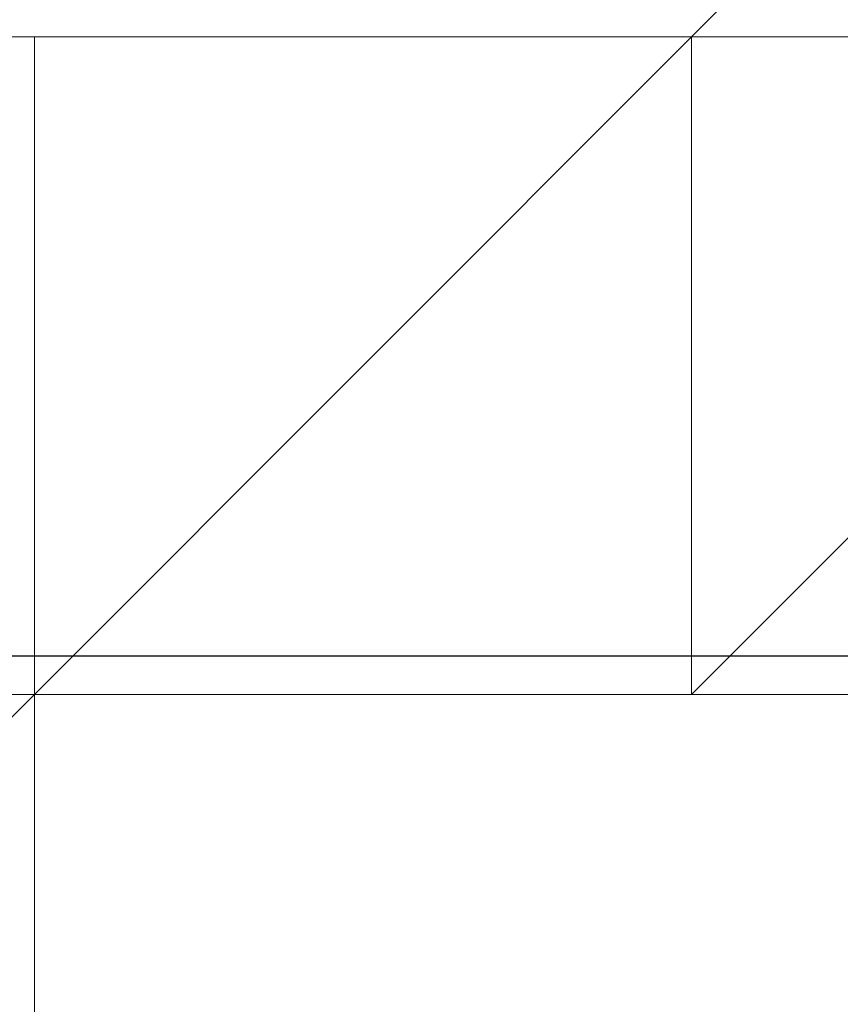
# Model space of a CAD drawing. Header units: inches. Extents: x -79624 to 52587, y -27526 to 10116.
# Tile 222 of 256: x 6286 to 6297, y -7644 to -7630. Entities that reach past the tile are written whole.
import ezdxf
from ezdxf import colors
from ezdxf.entities.mleader import LeaderData, LeaderLine
from ezdxf.math import Vec2, Vec3

# ---------------------------------------------------------------- set-up
doc = ezdxf.new("R2010")
doc.units = ezdxf.units.IN
doc.header["$MEASUREMENT"] = 0
doc.layers.add('- განათება', color=7, linetype='Continuous')
doc.layers.add('Dimensioning - General', color=7, linetype='Continuous')
doc.layers.add('- მექანიკური ნაწილი', color=7, linetype='Continuous', lineweight=18)
doc.styles.add('CT', font='ARIALN.TTF', dxfattribs={"height": 200})
doc.styles.add('GENERATED_STYLE_1', font='txt')
doc.dimstyles.new('GENERATED_STYLE__1', dxfattribs={"dimtxt": 100, "dimasz": 76, "dimexe": 0.18, "dimexo": 0.0625, "dimgap": 0, "dimtad": 0, "dimdec": 0, "dimlfac": 0.1, "dimzin": 0, "dimdsep": 46, "dimtxsty": 'GENERATED_STYLE_1', "dimblk": 'ARROWHEAD_5', "dimblk1": 'ARROWHEAD_5', "dimblk2": 'ARROWHEAD_5', "dimcen": 0.09, "dimse1": 1, "dimse2": 1, "dimclrd": 7, "dimclre": 7, "dimclrt": 7, "dimadec": 0, "dimazin": 0, "dimtfac": 1, "dimtdec": 4, "dimtmove": 0, "dimatfit": 3, "dimfxl": 1, "dimtolj": 1, "dimtzin": 0, "dimarcsym": 0})

# ---------------------------------------------------------------- blocks, each defined once
blk = doc.blocks.new('ARROWHEAD_5')
at = {"linetype": 'Continuous', "lineweight": 0}
blk.add_hatch(color=0, dxfattribs=at).paths.add_polyline_path([(-1, 0.2679), (0, 0), (-1, -0.2679)])
at = {"color": 0, "linetype": 'Continuous', "lineweight": 0}
blk.add_line((0, 0), (-1, 0), dxfattribs=at)
blk = doc.blocks.new('*D249')
at = {"layer": 'Defpoints', "color": 0, "linetype": 'Continuous', "transparency": 16777216}
for p in [(358.556, 209.203), (25258.556, 209.203), (1258.556, -26125.722)]:
    blk.add_point(p, dxfattribs=at)
at = {"layer": 'Dimensioning - General', "color": 7, "linetype": 'Continuous', "lineweight": -2, "transparency": 16777216}
for p, q in [((358.556, 133.203), (358.556, -12795.724)), ((358.556, -26049.722), (358.556, -13148.104))]:
    blk.add_line(p, q, dxfattribs=at)
at = {"layer": 'Dimensioning - General', "color": 7, "linetype": 'Continuous', "lineweight": -2, "transparency": 16777216, "xscale": 76.00000000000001, "yscale": 76.00000000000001, "zscale": 76.00000000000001}
for p, rotation in [((358.556, 209.203), 90), ((358.556, -26125.722), 270)]:
    blk.add_blockref('ARROWHEAD_5', p, dxfattribs=dict(at, rotation=rotation))
at = {"layer": 'Dimensioning - General', "color": 7, "linetype": 'Continuous', "lineweight": 13, "transparency": 16777216, "insert": (358.556, -12971.914), "char_height": 100, "attachment_point": 5, "rotation": 90, "style": 'GENERATED_STYLE_1'}
blk.add_mtext('\\A1;2633', dxfattribs=at)
blk = doc.blocks.new('_DotSmall')
at = {"color": 0, "linetype": 'ByBlock', "const_width": 0.5}
blk.add_lwpolyline([(-0.0625, 0, 1), (0.0625, 0, 1)], format="xyb", close=True, dxfattribs=at)

msp = doc.modelspace()

# ---------------------------------------------------------------- linework, layer by layer
at = {"layer": '- მექანიკური ნაწილი', "lineweight": 0}
for points in [[(6303.81955, -7621.50646), (6294.83752, -7630.48848), (6303.81955, -7630.48848)], [(6285.85549, -7639.47051), (6285.85549, -7630.48848), (6294.83752, -7630.48848)], [(6294.83752, -7639.47051), (6285.85549, -7639.47051), (6294.83752, -7630.48848)], [(6285.85549, -7639.47051), (6294.83752, -7630.48848), (6294.83752, -7639.47051)], [(6285.85549, -7630.48848), (6285.85549, -7639.47051), (6294.83752, -7630.48848)], [(6285.85549, -7639.47051), (6285.85549, -7630.48848), (6294.83752, -7630.48848)], [(6294.83752, -7639.47051), (6285.85549, -7639.47051), (6294.83752, -7630.48848)], [(6285.85549, -7630.48848), (6285.85549, -7639.47051), (6294.83752, -7630.48848)], [(6285.85549, -7639.47051), (6285.85549, -7630.48848), (6294.83752, -7630.48848)], [(6294.83752, -7639.47051), (6285.85549, -7639.47051), (6294.83752, -7630.48848)], [(6285.85549, -7630.48848), (6285.85549, -7639.47051), (6294.83752, -7630.48848)], [(6294.83752, -7639.47051), (6294.83752, -7630.48848), (6303.81955, -7630.48848)], [(6294.83752, -7630.48848), (6294.83752, -7639.47051), (6303.81955, -7630.48848)], [(6294.83752, -7639.47051), (6294.83752, -7630.48848), (6303.81955, -7630.48848)], [(6294.83752, -7630.48848), (6294.83752, -7639.47051), (6303.81955, -7630.48848)], [(6294.83752, -7639.47051), (6294.83752, -7630.48848), (6303.81955, -7630.48848)], [(6294.83752, -7630.48848), (6294.83752, -7639.47051), (6303.81955, -7630.48848)], [(6276.87347, -7648.45254), (6276.87347, -7639.47051), (6285.85549, -7639.47051)], [(6285.85549, -7648.45254), (6276.87347, -7648.45254), (6285.85549, -7639.47051)], [(6276.87347, -7648.45254), (6285.85549, -7648.45254), (6285.85549, -7639.47051)], [(6276.87347, -7639.47051), (6276.87347, -7648.45254), (6285.85549, -7639.47051)], [(6276.87347, -7648.45254), (6276.87347, -7639.47051), (6285.85549, -7639.47051)], [(6285.85549, -7648.45254), (6276.87347, -7648.45254), (6285.85549, -7639.47051)], [(6276.87347, -7648.45254), (6285.85549, -7648.45254), (6285.85549, -7639.47051)], [(6276.87347, -7639.47051), (6276.87347, -7648.45254), (6285.85549, -7639.47051)], [(6276.87347, -7648.45254), (6276.87347, -7639.47051), (6285.85549, -7639.47051)], [(6285.85549, -7648.45254), (6276.87347, -7648.45254), (6285.85549, -7639.47051)], [(6276.87347, -7648.45254), (6285.85549, -7648.45254), (6285.85549, -7639.47051)], [(6276.87347, -7639.47051), (6276.87347, -7648.45254), (6285.85549, -7639.47051)]]:
    msp.add_lwpolyline(points, close=True, dxfattribs=at)
at = {"layer": '- მექანიკური ნაწილი', "color": 7, "lineweight": 0}
msp.add_lwpolyline([(6330.76563, -7630.48848), (5639.14949, -7630.48848), (5630.16746, -7693.36268), (6339.74766, -7693.36268)], close=True, dxfattribs=at)
msp.add_lwpolyline([(6330.76563, -7630.48848), (5639.14949, -7630.48848), (5630.16746, -7693.36268), (6339.74766, -7693.36268)], close=True, dxfattribs=at)
msp.add_lwpolyline([(5639.14949, -7630.48848), (6330.76563, -7630.48848), (5639.14949, -7630.48848)], dxfattribs=at)
at = {"layer": '- მექანიკური ნაწილი', "lineweight": 0}
for points in [[(6321.78361, -7630.48848), (6312.80158, -7630.48848), (6303.81955, -7630.48848), (6294.83752, -7630.48848), (6285.85549, -7630.48848), (6285.85549, -7639.47051), (6276.87347, -7639.47051), (6276.87347, -7648.45254), (6276.87347, -7657.43457), (6276.87347, -7666.4166), (6276.87347, -7675.39862), (6276.87347, -7684.38065), (6285.85549, -7684.38065), (6294.83752, -7693.36268), (6303.81955, -7693.36268), (6294.83752, -7684.38065), (6294.83752, -7693.36268), (6303.81955, -7693.36268), (6303.81955, -7702.34471), (6294.83752, -7693.36268), (6303.81955, -7693.36268), (6312.80158, -7693.36268), (6321.78361, -7693.36268)], [(6294.83752, -7630.48848), (6285.85549, -7630.48848), (6294.83752, -7630.48848)], [(6285.85549, -7630.48848), (6285.85549, -7630.48848)], [(6285.85549, -7630.48848), (6285.85549, -7639.47051), (6285.85549, -7630.48848)], [(6294.83752, -7630.48848), (6285.85549, -7630.48848), (6294.83752, -7630.48848)], [(6285.85549, -7630.48848), (6285.85549, -7630.48848)], [(6285.85549, -7630.48848), (6285.85549, -7639.47051), (6285.85549, -7630.48848)], [(6285.85549, -7630.48848), (6294.83752, -7630.48848), (6285.85549, -7630.48848)], [(6285.85549, -7630.48848), (6294.83752, -7630.48848), (6285.85549, -7630.48848)], [(6285.85549, -7630.48848), (6294.83752, -7630.48848), (6285.85549, -7630.48848)], [(6285.85549, -7630.48848), (6294.83752, -7630.48848), (6285.85549, -7630.48848)], [(6285.85549, -7630.48848), (6294.83752, -7630.48848), (6285.85549, -7630.48848)], [(6285.85549, -7639.47051), (6294.83752, -7630.48848), (6285.85549, -7639.47051)], [(6285.85549, -7639.47051), (6294.83752, -7630.48848), (6285.85549, -7639.47051)], [(6285.85549, -7639.47051), (6294.83752, -7630.48848), (6285.85549, -7639.47051)], [(6285.85549, -7639.47051), (6294.83752, -7630.48848), (6285.85549, -7639.47051)], [(6285.85549, -7639.47051), (6294.83752, -7630.48848), (6285.85549, -7639.47051)], [(6285.85549, -7639.47051), (6294.83752, -7630.48848), (6285.85549, -7639.47051)], [(6285.85549, -7630.48848), (6294.83752, -7630.48848), (6285.85549, -7630.48848)], [(6285.85549, -7630.48848), (6285.85549, -7630.48848)], [(6285.85549, -7639.47051), (6285.85549, -7630.48848), (6285.85549, -7639.47051)], [(6285.85549, -7630.48848), (6285.85549, -7630.48848)], [(6285.85549, -7639.47051), (6285.85549, -7630.48848), (6285.85549, -7639.47051)], [(6285.85549, -7630.48848), (6285.85549, -7630.48848)], [(6285.85549, -7639.47051), (6285.85549, -7630.48848), (6285.85549, -7639.47051)], [(6285.85549, -7630.48848), (6285.85549, -7630.48848)], [(6285.85549, -7639.47051), (6285.85549, -7630.48848), (6285.85549, -7639.47051)], [(6285.85549, -7630.48848), (6285.85549, -7630.48848)], [(6285.85549, -7639.47051), (6285.85549, -7630.48848), (6285.85549, -7639.47051)], [(6285.85549, -7630.48848), (6285.85549, -7639.47051), (6285.85549, -7630.48848)], [(6285.85549, -7630.48848), (6285.85549, -7639.47051), (6285.85549, -7630.48848)], [(6285.85549, -7630.48848), (6285.85549, -7630.48848)], [(6285.85549, -7639.47051), (6285.85549, -7630.48848), (6285.85549, -7639.47051)], [(6285.85549, -7630.48848), (6294.83752, -7630.48848), (6285.85549, -7630.48848)], [(6285.85549, -7630.48848), (6294.83752, -7630.48848), (6285.85549, -7630.48848)], [(6285.85549, -7630.48848), (6294.83752, -7630.48848), (6285.85549, -7630.48848)], [(6285.85549, -7630.48848), (6294.83752, -7630.48848), (6285.85549, -7630.48848)], [(6285.85549, -7630.48848), (6294.83752, -7630.48848), (6285.85549, -7630.48848)], [(6285.85549, -7639.47051), (6294.83752, -7630.48848), (6285.85549, -7639.47051)], [(6294.83752, -7630.48848), (6294.83752, -7639.47051), (6285.85549, -7639.47051)], [(6294.83752, -7630.48848), (6285.85549, -7639.47051)], [(6285.85549, -7639.47051), (6294.83752, -7630.48848), (6285.85549, -7639.47051)], [(6285.85549, -7639.47051), (6294.83752, -7630.48848), (6285.85549, -7639.47051)], [(6285.85549, -7639.47051), (6294.83752, -7630.48848), (6285.85549, -7639.47051)], [(6285.85549, -7639.47051), (6294.83752, -7630.48848), (6285.85549, -7639.47051)], [(6285.85549, -7639.47051), (6294.83752, -7630.48848), (6285.85549, -7639.47051)], [(6285.85549, -7630.48848), (6294.83752, -7630.48848), (6285.85549, -7630.48848)], [(6285.85549, -7630.48848), (6285.85549, -7630.48848)], [(6285.85549, -7639.47051), (6285.85549, -7630.48848), (6285.85549, -7639.47051)], [(6285.85549, -7630.48848), (6285.85549, -7630.48848)], [(6285.85549, -7639.47051), (6285.85549, -7630.48848), (6285.85549, -7639.47051)], [(6285.85549, -7630.48848), (6285.85549, -7630.48848)], [(6285.85549, -7639.47051), (6285.85549, -7630.48848), (6285.85549, -7639.47051)], [(6285.85549, -7630.48848), (6285.85549, -7630.48848)], [(6285.85549, -7639.47051), (6285.85549, -7630.48848), (6285.85549, -7639.47051)], [(6285.85549, -7630.48848), (6285.85549, -7630.48848)], [(6285.85549, -7639.47051), (6285.85549, -7630.48848), (6285.85549, -7639.47051)], [(6285.85549, -7630.48848), (6285.85549, -7639.47051), (6285.85549, -7630.48848)], [(6285.85549, -7630.48848), (6285.85549, -7639.47051), (6285.85549, -7630.48848)], [(6285.85549, -7630.48848), (6285.85549, -7630.48848)], [(6285.85549, -7639.47051), (6285.85549, -7630.48848), (6285.85549, -7639.47051)], [(6285.85549, -7630.48848), (6294.83752, -7630.48848), (6285.85549, -7630.48848)], [(6285.85549, -7630.48848), (6294.83752, -7630.48848), (6285.85549, -7630.48848)], [(6285.85549, -7630.48848), (6294.83752, -7630.48848), (6285.85549, -7630.48848)], [(6285.85549, -7630.48848), (6294.83752, -7630.48848), (6285.85549, -7630.48848)], [(6285.85549, -7630.48848), (6294.83752, -7630.48848), (6285.85549, -7630.48848)], [(6285.85549, -7639.47051), (6294.83752, -7630.48848), (6285.85549, -7639.47051)], [(6294.83752, -7630.48848), (6294.83752, -7639.47051), (6285.85549, -7639.47051)], [(6294.83752, -7630.48848), (6285.85549, -7639.47051)], [(6285.85549, -7639.47051), (6294.83752, -7630.48848), (6285.85549, -7639.47051)], [(6285.85549, -7639.47051), (6294.83752, -7630.48848), (6285.85549, -7639.47051)], [(6285.85549, -7639.47051), (6294.83752, -7630.48848), (6285.85549, -7639.47051)], [(6285.85549, -7639.47051), (6294.83752, -7630.48848), (6285.85549, -7639.47051)], [(6285.85549, -7639.47051), (6294.83752, -7630.48848), (6285.85549, -7639.47051)], [(6285.85549, -7630.48848), (6294.83752, -7630.48848), (6285.85549, -7630.48848)], [(6285.85549, -7630.48848), (6285.85549, -7630.48848)], [(6285.85549, -7639.47051), (6285.85549, -7630.48848), (6285.85549, -7639.47051)], [(6285.85549, -7630.48848), (6285.85549, -7630.48848)], [(6285.85549, -7639.47051), (6285.85549, -7630.48848), (6285.85549, -7639.47051)], [(6285.85549, -7630.48848), (6285.85549, -7630.48848)], [(6285.85549, -7639.47051), (6285.85549, -7630.48848), (6285.85549, -7639.47051)], [(6285.85549, -7630.48848), (6285.85549, -7630.48848)], [(6285.85549, -7639.47051), (6285.85549, -7630.48848), (6285.85549, -7639.47051)], [(6285.85549, -7630.48848), (6285.85549, -7630.48848)], [(6285.85549, -7639.47051), (6285.85549, -7630.48848), (6285.85549, -7639.47051)], [(6285.85549, -7630.48848), (6285.85549, -7639.47051), (6285.85549, -7630.48848)], [(6285.85549, -7630.48848), (6285.85549, -7639.47051), (6285.85549, -7630.48848)], [(6285.85549, -7630.48848), (6285.85549, -7630.48848)], [(6285.85549, -7639.47051), (6285.85549, -7630.48848), (6285.85549, -7639.47051)], [(6294.83752, -7630.48848), (6285.85549, -7630.48848), (6294.83752, -7630.48848)], [(6285.85549, -7630.48848), (6285.85549, -7630.48848)], [(6285.85549, -7630.48848), (6285.85549, -7639.47051), (6285.85549, -7630.48848)], [(6294.83752, -7630.48848), (6285.85549, -7630.48848)], [(6285.85549, -7630.48848), (6285.85549, -7639.47051)], [(6294.83752, -7630.48848), (6294.83752, -7630.48848)], [(6303.81955, -7630.48848), (6294.83752, -7630.48848), (6303.81955, -7630.48848)], [(6294.83752, -7630.48848), (6294.83752, -7630.48848)], [(6294.83752, -7630.48848), (6303.81955, -7630.48848), (6294.83752, -7630.48848)], [(6294.83752, -7630.48848), (6303.81955, -7630.48848), (6294.83752, -7630.48848)], [(6294.83752, -7630.48848), (6303.81955, -7630.48848), (6294.83752, -7630.48848)], [(6294.83752, -7630.48848), (6303.81955, -7630.48848), (6294.83752, -7630.48848)], [(6294.83752, -7630.48848), (6303.81955, -7630.48848), (6294.83752, -7630.48848)], [(6294.83752, -7630.48848), (6303.81955, -7630.48848), (6294.83752, -7630.48848)], [(6294.83752, -7630.48848), (6303.81955, -7630.48848), (6294.83752, -7630.48848)], [(6294.83752, -7630.48848), (6303.81955, -7630.48848), (6294.83752, -7630.48848)], [(6294.83752, -7630.48848), (6303.81955, -7630.48848), (6294.83752, -7630.48848)], [(6294.83752, -7630.48848), (6303.81955, -7630.48848), (6294.83752, -7630.48848)], [(6294.83752, -7639.47051), (6303.81955, -7630.48848), (6294.83752, -7639.47051)], [(6294.83752, -7639.47051), (6303.81955, -7630.48848), (6294.83752, -7639.47051)], [(6294.83752, -7639.47051), (6303.81955, -7630.48848), (6294.83752, -7639.47051)], [(6294.83752, -7639.47051), (6303.81955, -7630.48848), (6294.83752, -7639.47051)], [(6294.83752, -7630.48848), (6303.81955, -7630.48848), (6294.83752, -7630.48848)], [(6294.83752, -7630.48848), (6303.81955, -7630.48848), (6294.83752, -7630.48848)], [(6294.83752, -7630.48848), (6303.81955, -7630.48848), (6294.83752, -7630.48848)], [(6294.83752, -7630.48848), (6303.81955, -7630.48848), (6294.83752, -7630.48848)], [(6294.83752, -7630.48848), (6303.81955, -7630.48848), (6294.83752, -7630.48848)], [(6294.83752, -7630.48848), (6303.81955, -7630.48848), (6294.83752, -7630.48848)], [(6294.83752, -7630.48848), (6303.81955, -7630.48848), (6294.83752, -7630.48848)], [(6294.83752, -7630.48848), (6294.83752, -7630.48848)], [(6294.83752, -7630.48848), (6294.83752, -7630.48848)], [(6294.83752, -7630.48848), (6294.83752, -7630.48848)], [(6294.83752, -7630.48848), (6294.83752, -7630.48848)], [(6294.83752, -7630.48848), (6294.83752, -7630.48848)], [(6294.83752, -7630.48848), (6294.83752, -7630.48848)], [(6294.83752, -7630.48848), (6294.83752, -7630.48848)], [(6294.83752, -7630.48848), (6294.83752, -7630.48848)], [(6294.83752, -7630.48848), (6294.83752, -7630.48848)], [(6294.83752, -7639.47051), (6294.83752, -7630.48848), (6294.83752, -7639.47051)], [(6294.83752, -7630.48848), (6294.83752, -7630.48848)], [(6294.83752, -7639.47051), (6294.83752, -7630.48848), (6294.83752, -7639.47051)], [(6294.83752, -7630.48848), (6294.83752, -7639.47051), (6294.83752, -7630.48848)], [(6294.83752, -7630.48848), (6294.83752, -7630.48848)], [(6294.83752, -7630.48848), (6294.83752, -7630.48848)], [(6294.83752, -7630.48848), (6294.83752, -7630.48848)], [(6294.83752, -7630.48848), (6294.83752, -7630.48848)], [(6294.83752, -7630.48848), (6294.83752, -7630.48848)], [(6294.83752, -7630.48848), (6294.83752, -7630.48848)], [(6294.83752, -7630.48848), (6294.83752, -7630.48848)], [(6294.83752, -7630.48848), (6303.81955, -7630.48848), (6294.83752, -7630.48848)], [(6294.83752, -7630.48848), (6303.81955, -7630.48848), (6294.83752, -7630.48848)], [(6294.83752, -7630.48848), (6303.81955, -7630.48848), (6294.83752, -7630.48848)], [(6294.83752, -7630.48848), (6303.81955, -7630.48848), (6294.83752, -7630.48848)], [(6294.83752, -7630.48848), (6303.81955, -7630.48848), (6294.83752, -7630.48848)], [(6294.83752, -7630.48848), (6303.81955, -7630.48848), (6294.83752, -7630.48848)], [(6294.83752, -7630.48848), (6303.81955, -7630.48848), (6294.83752, -7630.48848)], [(6294.83752, -7630.48848), (6303.81955, -7630.48848), (6294.83752, -7630.48848)], [(6294.83752, -7630.48848), (6303.81955, -7630.48848), (6294.83752, -7630.48848)], [(6294.83752, -7630.48848), (6303.81955, -7630.48848), (6294.83752, -7630.48848)], [(6294.83752, -7639.47051), (6303.81955, -7630.48848), (6294.83752, -7639.47051)], [(6294.83752, -7639.47051), (6303.81955, -7630.48848), (6294.83752, -7639.47051)], [(6294.83752, -7639.47051), (6303.81955, -7630.48848), (6294.83752, -7639.47051)], [(6294.83752, -7639.47051), (6303.81955, -7630.48848), (6294.83752, -7639.47051)], [(6294.83752, -7630.48848), (6303.81955, -7630.48848), (6294.83752, -7630.48848)], [(6294.83752, -7630.48848), (6303.81955, -7630.48848), (6294.83752, -7630.48848)], [(6294.83752, -7630.48848), (6303.81955, -7630.48848), (6294.83752, -7630.48848)], [(6294.83752, -7630.48848), (6303.81955, -7630.48848), (6294.83752, -7630.48848)], [(6294.83752, -7630.48848), (6303.81955, -7630.48848), (6294.83752, -7630.48848)], [(6294.83752, -7630.48848), (6303.81955, -7630.48848), (6294.83752, -7630.48848)], [(6294.83752, -7630.48848), (6303.81955, -7630.48848), (6294.83752, -7630.48848)], [(6294.83752, -7630.48848), (6294.83752, -7630.48848)], [(6294.83752, -7630.48848), (6294.83752, -7630.48848)], [(6294.83752, -7630.48848), (6294.83752, -7630.48848)], [(6294.83752, -7630.48848), (6294.83752, -7630.48848)], [(6294.83752, -7630.48848), (6294.83752, -7630.48848)], [(6294.83752, -7630.48848), (6294.83752, -7630.48848)], [(6294.83752, -7630.48848), (6294.83752, -7630.48848)], [(6294.83752, -7630.48848), (6294.83752, -7630.48848)], [(6294.83752, -7630.48848), (6294.83752, -7630.48848)], [(6294.83752, -7639.47051), (6294.83752, -7630.48848), (6294.83752, -7639.47051)], [(6294.83752, -7630.48848), (6294.83752, -7630.48848)], [(6294.83752, -7639.47051), (6294.83752, -7630.48848), (6294.83752, -7639.47051)], [(6294.83752, -7630.48848), (6294.83752, -7639.47051), (6294.83752, -7630.48848)], [(6294.83752, -7630.48848), (6294.83752, -7630.48848)], [(6294.83752, -7630.48848), (6294.83752, -7630.48848)], [(6294.83752, -7630.48848), (6294.83752, -7630.48848)], [(6294.83752, -7630.48848), (6294.83752, -7630.48848)], [(6294.83752, -7630.48848), (6294.83752, -7630.48848)], [(6294.83752, -7630.48848), (6294.83752, -7630.48848)], [(6294.83752, -7630.48848), (6294.83752, -7630.48848)], [(6294.83752, -7630.48848), (6303.81955, -7630.48848), (6294.83752, -7630.48848)], [(6294.83752, -7630.48848), (6303.81955, -7630.48848), (6294.83752, -7630.48848)], [(6294.83752, -7630.48848), (6303.81955, -7630.48848), (6294.83752, -7630.48848)], [(6294.83752, -7630.48848), (6303.81955, -7630.48848), (6294.83752, -7630.48848)], [(6294.83752, -7630.48848), (6303.81955, -7630.48848), (6294.83752, -7630.48848)], [(6294.83752, -7630.48848), (6303.81955, -7630.48848), (6294.83752, -7630.48848)], [(6294.83752, -7630.48848), (6303.81955, -7630.48848), (6294.83752, -7630.48848)], [(6294.83752, -7630.48848), (6303.81955, -7630.48848), (6294.83752, -7630.48848)], [(6294.83752, -7630.48848), (6303.81955, -7630.48848), (6294.83752, -7630.48848)], [(6294.83752, -7630.48848), (6303.81955, -7630.48848), (6294.83752, -7630.48848)], [(6294.83752, -7639.47051), (6303.81955, -7630.48848), (6294.83752, -7639.47051)], [(6294.83752, -7639.47051), (6303.81955, -7630.48848), (6294.83752, -7639.47051)], [(6294.83752, -7639.47051), (6303.81955, -7630.48848)], [(6294.83752, -7639.47051), (6303.81955, -7630.48848), (6294.83752, -7639.47051)], [(6294.83752, -7639.47051), (6303.81955, -7630.48848), (6294.83752, -7639.47051)], [(6294.83752, -7630.48848), (6303.81955, -7630.48848), (6294.83752, -7630.48848)], [(6294.83752, -7630.48848), (6303.81955, -7630.48848), (6294.83752, -7630.48848)], [(6294.83752, -7630.48848), (6303.81955, -7630.48848), (6294.83752, -7630.48848)], [(6294.83752, -7630.48848), (6303.81955, -7630.48848), (6294.83752, -7630.48848)], [(6294.83752, -7630.48848), (6303.81955, -7630.48848), (6294.83752, -7630.48848)], [(6294.83752, -7630.48848), (6303.81955, -7630.48848), (6294.83752, -7630.48848)], [(6294.83752, -7630.48848), (6303.81955, -7630.48848), (6294.83752, -7630.48848)], [(6294.83752, -7630.48848), (6294.83752, -7630.48848)], [(6294.83752, -7630.48848), (6294.83752, -7630.48848)], [(6294.83752, -7630.48848), (6294.83752, -7630.48848)], [(6294.83752, -7630.48848), (6294.83752, -7630.48848)], [(6294.83752, -7630.48848), (6294.83752, -7630.48848)], [(6294.83752, -7630.48848), (6294.83752, -7630.48848)], [(6294.83752, -7630.48848), (6294.83752, -7630.48848)], [(6294.83752, -7630.48848), (6294.83752, -7630.48848)], [(6294.83752, -7630.48848), (6294.83752, -7630.48848)], [(6294.83752, -7639.47051), (6294.83752, -7630.48848), (6294.83752, -7639.47051)], [(6294.83752, -7630.48848), (6294.83752, -7630.48848)], [(6294.83752, -7639.47051), (6294.83752, -7630.48848), (6294.83752, -7639.47051)], [(6294.83752, -7630.48848), (6294.83752, -7639.47051), (6294.83752, -7630.48848)], [(6294.83752, -7630.48848), (6294.83752, -7630.48848)], [(6294.83752, -7630.48848), (6294.83752, -7630.48848)], [(6294.83752, -7630.48848), (6294.83752, -7630.48848)], [(6294.83752, -7630.48848), (6294.83752, -7630.48848)], [(6294.83752, -7630.48848), (6294.83752, -7630.48848)], [(6294.83752, -7630.48848), (6294.83752, -7630.48848)], [(6294.83752, -7630.48848), (6294.83752, -7630.48848)], [(6303.81955, -7630.48848), (6294.83752, -7639.47051), (6303.81955, -7630.48848)], [(6303.81955, -7639.47051), (6294.83752, -7639.47051), (6303.81955, -7630.48848)], [(6303.81955, -7630.48848), (6294.83752, -7639.47051), (6303.81955, -7630.48848)], [(6303.81955, -7630.48848), (6294.83752, -7630.48848), (6303.81955, -7630.48848)], [(6294.83752, -7630.48848), (6294.83752, -7630.48848)], [(6303.81955, -7630.48848), (6294.83752, -7630.48848)], [(6285.85549, -7639.47051), (6276.87347, -7639.47051), (6285.85549, -7639.47051)], [(6285.85549, -7639.47051), (6276.87347, -7639.47051), (6285.85549, -7639.47051)], [(6276.87347, -7639.47051), (6285.85549, -7639.47051), (6276.87347, -7639.47051)], [(6276.87347, -7639.47051), (6285.85549, -7639.47051), (6276.87347, -7639.47051)], [(6276.87347, -7639.47051), (6285.85549, -7639.47051), (6276.87347, -7639.47051)], [(6276.87347, -7639.47051), (6285.85549, -7639.47051), (6276.87347, -7639.47051)], [(6276.87347, -7639.47051), (6285.85549, -7639.47051), (6276.87347, -7639.47051)], [(6276.87347, -7648.45254), (6285.85549, -7639.47051), (6276.87347, -7648.45254)], [(6276.87347, -7648.45254), (6285.85549, -7639.47051), (6276.87347, -7648.45254)], [(6276.87347, -7648.45254), (6285.85549, -7639.47051), (6276.87347, -7648.45254)], [(6276.87347, -7648.45254), (6285.85549, -7639.47051), (6276.87347, -7648.45254)], [(6276.87347, -7648.45254), (6285.85549, -7639.47051), (6276.87347, -7648.45254)], [(6276.87347, -7639.47051), (6285.85549, -7639.47051), (6276.87347, -7639.47051)], [(6276.87347, -7639.47051), (6285.85549, -7639.47051), (6276.87347, -7639.47051)], [(6276.87347, -7639.47051), (6285.85549, -7639.47051), (6276.87347, -7639.47051)], [(6276.87347, -7639.47051), (6285.85549, -7639.47051), (6276.87347, -7639.47051)], [(6276.87347, -7639.47051), (6285.85549, -7639.47051), (6276.87347, -7639.47051)], [(6276.87347, -7648.45254), (6285.85549, -7639.47051), (6276.87347, -7648.45254)], [(6276.87347, -7648.45254), (6285.85549, -7639.47051), (6276.87347, -7648.45254)], [(6276.87347, -7648.45254), (6285.85549, -7639.47051), (6276.87347, -7648.45254)], [(6276.87347, -7648.45254), (6285.85549, -7639.47051), (6276.87347, -7648.45254)], [(6276.87347, -7648.45254), (6285.85549, -7639.47051), (6276.87347, -7648.45254)], [(6276.87347, -7639.47051), (6285.85549, -7639.47051), (6276.87347, -7639.47051)], [(6276.87347, -7639.47051), (6285.85549, -7639.47051), (6276.87347, -7639.47051)], [(6276.87347, -7639.47051), (6285.85549, -7639.47051), (6276.87347, -7639.47051)], [(6276.87347, -7639.47051), (6285.85549, -7639.47051), (6276.87347, -7639.47051)], [(6276.87347, -7639.47051), (6285.85549, -7639.47051), (6276.87347, -7639.47051)], [(6276.87347, -7648.45254), (6285.85549, -7639.47051), (6276.87347, -7648.45254)], [(6276.87347, -7648.45254), (6285.85549, -7639.47051), (6276.87347, -7648.45254)], [(6276.87347, -7648.45254), (6285.85549, -7639.47051), (6276.87347, -7648.45254)], [(6276.87347, -7648.45254), (6285.85549, -7639.47051), (6276.87347, -7648.45254)], [(6276.87347, -7648.45254), (6285.85549, -7639.47051), (6276.87347, -7648.45254)], [(6285.85549, -7639.47051), (6276.87347, -7639.47051), (6285.85549, -7639.47051)], [(6285.85549, -7639.47051), (6276.87347, -7639.47051)], [(6285.85549, -7639.47051), (6285.85549, -7639.47051)], [(6285.85549, -7639.47051), (6285.85549, -7639.47051)], [(6285.85549, -7639.47051), (6285.85549, -7639.47051)], [(6294.83752, -7639.47051), (6285.85549, -7639.47051), (6294.83752, -7639.47051)], [(6285.85549, -7639.47051), (6294.83752, -7639.47051), (6285.85549, -7639.47051)], [(6285.85549, -7639.47051), (6294.83752, -7639.47051), (6285.85549, -7639.47051)], [(6285.85549, -7639.47051), (6294.83752, -7639.47051), (6285.85549, -7639.47051)], [(6285.85549, -7639.47051), (6294.83752, -7639.47051), (6285.85549, -7639.47051)], [(6285.85549, -7639.47051), (6294.83752, -7639.47051), (6285.85549, -7639.47051)], [(6285.85549, -7639.47051), (6294.83752, -7639.47051), (6285.85549, -7639.47051)], [(6285.85549, -7639.47051), (6294.83752, -7639.47051), (6285.85549, -7639.47051)], [(6285.85549, -7639.47051), (6294.83752, -7639.47051), (6285.85549, -7639.47051)], [(6285.85549, -7639.47051), (6294.83752, -7639.47051), (6285.85549, -7639.47051)], [(6285.85549, -7639.47051), (6294.83752, -7639.47051), (6285.85549, -7639.47051)], [(6285.85549, -7639.47051), (6294.83752, -7639.47051), (6285.85549, -7639.47051)], [(6285.85549, -7639.47051), (6294.83752, -7639.47051), (6285.85549, -7639.47051)], [(6285.85549, -7639.47051), (6294.83752, -7639.47051), (6285.85549, -7639.47051)], [(6285.85549, -7639.47051), (6294.83752, -7639.47051), (6285.85549, -7639.47051)], [(6285.85549, -7639.47051), (6294.83752, -7639.47051), (6285.85549, -7639.47051)], [(6285.85549, -7639.47051), (6294.83752, -7639.47051), (6285.85549, -7639.47051)], [(6294.83752, -7639.47051), (6285.85549, -7639.47051), (6294.83752, -7639.47051)], [(6285.85549, -7639.47051), (6285.85549, -7639.47051)], [(6285.85549, -7639.47051), (6285.85549, -7639.47051)], [(6285.85549, -7639.47051), (6285.85549, -7639.47051)], [(6285.85549, -7639.47051), (6285.85549, -7639.47051)], [(6285.85549, -7639.47051), (6285.85549, -7639.47051)], [(6285.85549, -7639.47051), (6285.85549, -7639.47051)], [(6285.85549, -7639.47051), (6285.85549, -7639.47051)], [(6285.85549, -7639.47051), (6285.85549, -7639.47051)], [(6285.85549, -7639.47051), (6285.85549, -7639.47051)], [(6285.85549, -7648.45254), (6285.85549, -7639.47051), (6285.85549, -7648.45254)], [(6285.85549, -7639.47051), (6285.85549, -7639.47051)], [(6285.85549, -7648.45254), (6285.85549, -7639.47051), (6285.85549, -7648.45254)], [(6285.85549, -7639.47051), (6285.85549, -7639.47051)], [(6285.85549, -7648.45254), (6285.85549, -7639.47051), (6285.85549, -7648.45254)], [(6285.85549, -7639.47051), (6285.85549, -7639.47051)], [(6285.85549, -7648.45254), (6285.85549, -7639.47051), (6285.85549, -7648.45254)], [(6285.85549, -7639.47051), (6285.85549, -7639.47051)], [(6285.85549, -7648.45254), (6285.85549, -7639.47051), (6285.85549, -7648.45254)], [(6285.85549, -7639.47051), (6285.85549, -7639.47051)], [(6285.85549, -7648.45254), (6285.85549, -7639.47051), (6285.85549, -7648.45254)], [(6285.85549, -7639.47051), (6285.85549, -7639.47051)], [(6285.85549, -7648.45254), (6285.85549, -7639.47051), (6285.85549, -7648.45254)], [(6285.85549, -7639.47051), (6285.85549, -7639.47051)], [(6285.85549, -7648.45254), (6285.85549, -7639.47051), (6285.85549, -7648.45254)], [(6285.85549, -7639.47051), (6285.85549, -7639.47051)], [(6285.85549, -7648.45254), (6285.85549, -7639.47051), (6285.85549, -7648.45254)], [(6285.85549, -7639.47051), (6285.85549, -7639.47051)], [(6285.85549, -7648.45254), (6285.85549, -7639.47051), (6285.85549, -7648.45254)], [(6285.85549, -7639.47051), (6285.85549, -7639.47051)], [(6285.85549, -7648.45254), (6285.85549, -7639.47051), (6285.85549, -7648.45254)], [(6285.85549, -7639.47051), (6285.85549, -7639.47051)], [(6285.85549, -7648.45254), (6285.85549, -7639.47051), (6285.85549, -7648.45254)], [(6285.85549, -7639.47051), (6285.85549, -7639.47051)], [(6285.85549, -7648.45254), (6285.85549, -7639.47051), (6285.85549, -7648.45254)], [(6285.85549, -7639.47051), (6285.85549, -7639.47051)], [(6285.85549, -7648.45254), (6285.85549, -7639.47051), (6285.85549, -7648.45254)], [(6285.85549, -7639.47051), (6285.85549, -7639.47051)], [(6285.85549, -7648.45254), (6285.85549, -7639.47051), (6285.85549, -7648.45254)], [(6285.85549, -7639.47051), (6285.85549, -7639.47051)], [(6285.85549, -7648.45254), (6285.85549, -7639.47051), (6285.85549, -7648.45254)], [(6285.85549, -7639.47051), (6285.85549, -7639.47051)], [(6285.85549, -7648.45254), (6285.85549, -7639.47051), (6285.85549, -7648.45254)], [(6285.85549, -7639.47051), (6285.85549, -7639.47051)], [(6285.85549, -7648.45254), (6285.85549, -7639.47051), (6285.85549, -7648.45254)], [(6285.85549, -7639.47051), (6285.85549, -7639.47051)], [(6285.85549, -7639.47051), (6285.85549, -7639.47051)], [(6285.85549, -7639.47051), (6285.85549, -7639.47051)], [(6285.85549, -7639.47051), (6285.85549, -7639.47051)], [(6285.85549, -7639.47051), (6285.85549, -7639.47051)], [(6285.85549, -7639.47051), (6285.85549, -7639.47051)], [(6285.85549, -7639.47051), (6285.85549, -7639.47051)], [(6285.85549, -7639.47051), (6285.85549, -7639.47051)], [(6294.83752, -7639.47051), (6285.85549, -7639.47051), (6294.83752, -7639.47051)], [(6285.85549, -7639.47051), (6294.83752, -7639.47051), (6285.85549, -7639.47051)], [(6285.85549, -7639.47051), (6294.83752, -7639.47051), (6285.85549, -7639.47051)], [(6285.85549, -7639.47051), (6294.83752, -7639.47051), (6285.85549, -7639.47051)], [(6285.85549, -7639.47051), (6294.83752, -7639.47051), (6285.85549, -7639.47051)], [(6285.85549, -7639.47051), (6294.83752, -7639.47051), (6285.85549, -7639.47051)], [(6285.85549, -7639.47051), (6294.83752, -7639.47051), (6285.85549, -7639.47051)], [(6285.85549, -7639.47051), (6294.83752, -7639.47051), (6285.85549, -7639.47051)], [(6285.85549, -7639.47051), (6294.83752, -7639.47051), (6285.85549, -7639.47051)], [(6285.85549, -7639.47051), (6294.83752, -7639.47051), (6285.85549, -7639.47051)], [(6285.85549, -7639.47051), (6294.83752, -7639.47051), (6285.85549, -7639.47051)], [(6285.85549, -7639.47051), (6294.83752, -7639.47051), (6285.85549, -7639.47051)], [(6285.85549, -7639.47051), (6294.83752, -7639.47051), (6285.85549, -7639.47051)], [(6285.85549, -7639.47051), (6294.83752, -7639.47051), (6285.85549, -7639.47051)], [(6285.85549, -7639.47051), (6294.83752, -7639.47051), (6285.85549, -7639.47051)], [(6285.85549, -7639.47051), (6294.83752, -7639.47051), (6285.85549, -7639.47051)], [(6285.85549, -7639.47051), (6294.83752, -7639.47051), (6285.85549, -7639.47051)], [(6294.83752, -7639.47051), (6285.85549, -7639.47051), (6294.83752, -7639.47051)], [(6285.85549, -7639.47051), (6285.85549, -7639.47051)], [(6285.85549, -7639.47051), (6285.85549, -7639.47051)], [(6285.85549, -7639.47051), (6285.85549, -7639.47051)], [(6285.85549, -7639.47051), (6285.85549, -7639.47051)], [(6285.85549, -7639.47051), (6285.85549, -7639.47051)], [(6285.85549, -7639.47051), (6285.85549, -7639.47051)], [(6285.85549, -7639.47051), (6285.85549, -7639.47051)], [(6285.85549, -7639.47051), (6285.85549, -7639.47051)], [(6285.85549, -7639.47051), (6285.85549, -7639.47051)], [(6285.85549, -7648.45254), (6285.85549, -7639.47051), (6285.85549, -7648.45254)], [(6285.85549, -7639.47051), (6285.85549, -7639.47051)], [(6285.85549, -7648.45254), (6285.85549, -7639.47051), (6285.85549, -7648.45254)], [(6285.85549, -7639.47051), (6285.85549, -7639.47051)], [(6285.85549, -7648.45254), (6285.85549, -7639.47051), (6285.85549, -7648.45254)], [(6285.85549, -7639.47051), (6285.85549, -7639.47051)], [(6285.85549, -7648.45254), (6285.85549, -7639.47051), (6285.85549, -7648.45254)], [(6285.85549, -7639.47051), (6285.85549, -7639.47051)], [(6285.85549, -7648.45254), (6285.85549, -7639.47051), (6285.85549, -7648.45254)], [(6285.85549, -7639.47051), (6285.85549, -7639.47051)], [(6285.85549, -7648.45254), (6285.85549, -7639.47051), (6285.85549, -7648.45254)], [(6285.85549, -7639.47051), (6285.85549, -7639.47051)], [(6285.85549, -7648.45254), (6285.85549, -7639.47051), (6285.85549, -7648.45254)], [(6285.85549, -7639.47051), (6285.85549, -7639.47051)], [(6285.85549, -7648.45254), (6285.85549, -7639.47051), (6285.85549, -7648.45254)], [(6285.85549, -7639.47051), (6285.85549, -7639.47051)], [(6285.85549, -7648.45254), (6285.85549, -7639.47051), (6285.85549, -7648.45254)], [(6285.85549, -7639.47051), (6285.85549, -7639.47051)], [(6285.85549, -7648.45254), (6285.85549, -7639.47051), (6285.85549, -7648.45254)], [(6285.85549, -7639.47051), (6285.85549, -7639.47051)], [(6285.85549, -7648.45254), (6285.85549, -7639.47051), (6285.85549, -7648.45254)], [(6285.85549, -7639.47051), (6285.85549, -7639.47051)], [(6285.85549, -7648.45254), (6285.85549, -7639.47051), (6285.85549, -7648.45254)], [(6285.85549, -7639.47051), (6285.85549, -7639.47051)], [(6285.85549, -7648.45254), (6285.85549, -7639.47051), (6285.85549, -7648.45254)], [(6285.85549, -7639.47051), (6285.85549, -7639.47051)], [(6285.85549, -7648.45254), (6285.85549, -7639.47051), (6285.85549, -7648.45254)], [(6285.85549, -7639.47051), (6285.85549, -7639.47051)], [(6285.85549, -7648.45254), (6285.85549, -7639.47051), (6285.85549, -7648.45254)], [(6285.85549, -7639.47051), (6285.85549, -7639.47051)], [(6285.85549, -7648.45254), (6285.85549, -7639.47051), (6285.85549, -7648.45254)], [(6285.85549, -7639.47051), (6285.85549, -7639.47051)], [(6285.85549, -7648.45254), (6285.85549, -7639.47051), (6285.85549, -7648.45254)], [(6285.85549, -7639.47051), (6285.85549, -7639.47051)], [(6285.85549, -7648.45254), (6285.85549, -7639.47051), (6285.85549, -7648.45254)], [(6285.85549, -7639.47051), (6285.85549, -7639.47051)], [(6285.85549, -7639.47051), (6285.85549, -7639.47051)], [(6285.85549, -7639.47051), (6285.85549, -7639.47051)], [(6285.85549, -7639.47051), (6285.85549, -7639.47051)], [(6285.85549, -7639.47051), (6285.85549, -7639.47051)], [(6285.85549, -7639.47051), (6285.85549, -7639.47051)], [(6285.85549, -7639.47051), (6285.85549, -7639.47051)], [(6285.85549, -7639.47051), (6285.85549, -7639.47051)], [(6294.83752, -7639.47051), (6285.85549, -7639.47051), (6294.83752, -7639.47051)], [(6285.85549, -7639.47051), (6294.83752, -7639.47051), (6285.85549, -7639.47051)], [(6285.85549, -7639.47051), (6294.83752, -7639.47051), (6285.85549, -7639.47051)], [(6285.85549, -7639.47051), (6294.83752, -7639.47051), (6285.85549, -7639.47051)], [(6285.85549, -7639.47051), (6294.83752, -7639.47051), (6285.85549, -7639.47051)], [(6285.85549, -7639.47051), (6294.83752, -7639.47051), (6285.85549, -7639.47051)], [(6285.85549, -7639.47051), (6294.83752, -7639.47051), (6285.85549, -7639.47051)], [(6285.85549, -7639.47051), (6294.83752, -7639.47051), (6285.85549, -7639.47051)], [(6285.85549, -7639.47051), (6294.83752, -7639.47051), (6285.85549, -7639.47051)], [(6285.85549, -7639.47051), (6294.83752, -7639.47051), (6285.85549, -7639.47051)], [(6285.85549, -7639.47051), (6294.83752, -7639.47051), (6285.85549, -7639.47051)], [(6285.85549, -7639.47051), (6294.83752, -7639.47051), (6285.85549, -7639.47051)], [(6285.85549, -7639.47051), (6294.83752, -7639.47051), (6285.85549, -7639.47051)], [(6285.85549, -7639.47051), (6294.83752, -7639.47051), (6285.85549, -7639.47051)], [(6285.85549, -7639.47051), (6294.83752, -7639.47051), (6285.85549, -7639.47051)], [(6285.85549, -7639.47051), (6294.83752, -7639.47051), (6285.85549, -7639.47051)], [(6285.85549, -7639.47051), (6294.83752, -7639.47051), (6285.85549, -7639.47051)], [(6294.83752, -7639.47051), (6285.85549, -7639.47051), (6294.83752, -7639.47051)], [(6285.85549, -7639.47051), (6285.85549, -7639.47051)], [(6285.85549, -7639.47051), (6285.85549, -7639.47051)], [(6285.85549, -7639.47051), (6285.85549, -7639.47051)], [(6285.85549, -7639.47051), (6285.85549, -7639.47051)], [(6285.85549, -7639.47051), (6285.85549, -7639.47051)], [(6285.85549, -7639.47051), (6285.85549, -7639.47051)], [(6285.85549, -7639.47051), (6285.85549, -7639.47051)], [(6285.85549, -7639.47051), (6285.85549, -7639.47051)], [(6285.85549, -7639.47051), (6285.85549, -7639.47051)], [(6285.85549, -7648.45254), (6285.85549, -7639.47051), (6285.85549, -7648.45254)], [(6285.85549, -7639.47051), (6285.85549, -7639.47051)], [(6285.85549, -7648.45254), (6285.85549, -7639.47051), (6285.85549, -7648.45254)], [(6285.85549, -7639.47051), (6285.85549, -7639.47051)], [(6285.85549, -7648.45254), (6285.85549, -7639.47051), (6285.85549, -7648.45254)], [(6285.85549, -7639.47051), (6285.85549, -7639.47051)], [(6285.85549, -7648.45254), (6285.85549, -7639.47051), (6285.85549, -7648.45254)], [(6285.85549, -7639.47051), (6285.85549, -7639.47051)], [(6285.85549, -7648.45254), (6285.85549, -7639.47051), (6285.85549, -7648.45254)], [(6285.85549, -7639.47051), (6285.85549, -7639.47051)], [(6285.85549, -7648.45254), (6285.85549, -7639.47051), (6285.85549, -7648.45254)], [(6285.85549, -7639.47051), (6285.85549, -7639.47051)], [(6285.85549, -7648.45254), (6285.85549, -7639.47051), (6285.85549, -7648.45254)], [(6285.85549, -7639.47051), (6285.85549, -7639.47051)], [(6285.85549, -7648.45254), (6285.85549, -7639.47051), (6285.85549, -7648.45254)], [(6285.85549, -7639.47051), (6285.85549, -7639.47051)], [(6285.85549, -7648.45254), (6285.85549, -7639.47051), (6285.85549, -7648.45254)], [(6285.85549, -7639.47051), (6285.85549, -7639.47051)], [(6285.85549, -7648.45254), (6285.85549, -7639.47051), (6285.85549, -7648.45254)], [(6285.85549, -7639.47051), (6285.85549, -7639.47051)], [(6285.85549, -7648.45254), (6285.85549, -7639.47051), (6285.85549, -7648.45254)], [(6285.85549, -7639.47051), (6285.85549, -7639.47051)], [(6285.85549, -7648.45254), (6285.85549, -7639.47051), (6285.85549, -7648.45254)], [(6285.85549, -7639.47051), (6285.85549, -7639.47051)], [(6285.85549, -7648.45254), (6285.85549, -7639.47051), (6285.85549, -7648.45254)], [(6285.85549, -7639.47051), (6285.85549, -7639.47051)], [(6285.85549, -7648.45254), (6285.85549, -7639.47051), (6285.85549, -7648.45254)], [(6285.85549, -7639.47051), (6285.85549, -7639.47051)], [(6285.85549, -7648.45254), (6285.85549, -7639.47051), (6285.85549, -7648.45254)], [(6285.85549, -7639.47051), (6285.85549, -7639.47051)], [(6285.85549, -7648.45254), (6285.85549, -7639.47051), (6285.85549, -7648.45254)], [(6285.85549, -7639.47051), (6285.85549, -7639.47051)], [(6285.85549, -7648.45254), (6285.85549, -7639.47051), (6285.85549, -7648.45254)], [(6285.85549, -7639.47051), (6285.85549, -7639.47051)], [(6285.85549, -7648.45254), (6285.85549, -7639.47051), (6285.85549, -7648.45254)], [(6285.85549, -7639.47051), (6285.85549, -7639.47051)], [(6285.85549, -7639.47051), (6285.85549, -7639.47051)], [(6285.85549, -7639.47051), (6285.85549, -7639.47051)], [(6285.85549, -7639.47051), (6285.85549, -7639.47051)], [(6285.85549, -7639.47051), (6285.85549, -7639.47051)], [(6285.85549, -7639.47051), (6285.85549, -7639.47051)], [(6285.85549, -7639.47051), (6285.85549, -7639.47051)], [(6285.85549, -7639.47051), (6285.85549, -7639.47051)], [(6294.83752, -7639.47051), (6303.81955, -7639.47051), (6294.83752, -7639.47051)], [(6294.83752, -7639.47051), (6303.81955, -7639.47051), (6294.83752, -7639.47051)], [(6294.83752, -7639.47051), (6303.81955, -7639.47051), (6294.83752, -7639.47051)], [(6294.83752, -7639.47051), (6303.81955, -7639.47051), (6294.83752, -7639.47051)], [(6294.83752, -7639.47051), (6303.81955, -7639.47051), (6294.83752, -7639.47051)], [(6294.83752, -7639.47051), (6303.81955, -7639.47051), (6294.83752, -7639.47051)], [(6294.83752, -7639.47051), (6303.81955, -7639.47051), (6294.83752, -7639.47051)], [(6294.83752, -7639.47051), (6294.83752, -7639.47051)], [(6294.83752, -7639.47051), (6294.83752, -7639.47051)], [(6294.83752, -7639.47051), (6294.83752, -7639.47051)], [(6294.83752, -7639.47051), (6294.83752, -7639.47051)], [(6294.83752, -7639.47051), (6294.83752, -7639.47051)], [(6294.83752, -7639.47051), (6294.83752, -7639.47051)], [(6294.83752, -7639.47051), (6294.83752, -7639.47051)], [(6294.83752, -7639.47051), (6294.83752, -7639.47051)], [(6294.83752, -7639.47051), (6294.83752, -7639.47051)], [(6294.83752, -7639.47051), (6294.83752, -7639.47051)], [(6294.83752, -7639.47051), (6294.83752, -7639.47051)], [(6294.83752, -7639.47051), (6294.83752, -7639.47051)], [(6294.83752, -7639.47051), (6294.83752, -7639.47051)], [(6294.83752, -7639.47051), (6294.83752, -7639.47051)], [(6294.83752, -7639.47051), (6294.83752, -7639.47051)], [(6294.83752, -7639.47051), (6294.83752, -7639.47051)], [(6294.83752, -7639.47051), (6294.83752, -7639.47051)], [(6294.83752, -7639.47051), (6294.83752, -7639.47051)], [(6294.83752, -7639.47051), (6303.81955, -7639.47051), (6294.83752, -7639.47051)], [(6294.83752, -7639.47051), (6303.81955, -7639.47051), (6294.83752, -7639.47051)], [(6294.83752, -7639.47051), (6303.81955, -7639.47051), (6294.83752, -7639.47051)], [(6294.83752, -7639.47051), (6303.81955, -7639.47051), (6294.83752, -7639.47051)], [(6294.83752, -7639.47051), (6303.81955, -7639.47051), (6294.83752, -7639.47051)], [(6294.83752, -7639.47051), (6303.81955, -7639.47051), (6294.83752, -7639.47051)], [(6294.83752, -7639.47051), (6303.81955, -7639.47051), (6294.83752, -7639.47051)], [(6294.83752, -7639.47051), (6303.81955, -7639.47051)], [(6294.83752, -7639.47051), (6294.83752, -7639.47051)], [(6294.83752, -7639.47051), (6294.83752, -7639.47051)], [(6294.83752, -7639.47051), (6294.83752, -7639.47051)], [(6294.83752, -7639.47051), (6294.83752, -7639.47051)], [(6294.83752, -7639.47051), (6294.83752, -7639.47051)], [(6294.83752, -7639.47051), (6294.83752, -7639.47051)], [(6294.83752, -7639.47051), (6294.83752, -7639.47051)], [(6294.83752, -7639.47051), (6294.83752, -7639.47051)], [(6294.83752, -7639.47051), (6294.83752, -7639.47051)], [(6294.83752, -7639.47051), (6294.83752, -7639.47051)], [(6294.83752, -7639.47051), (6294.83752, -7639.47051)], [(6294.83752, -7639.47051), (6294.83752, -7639.47051)], [(6294.83752, -7639.47051), (6294.83752, -7639.47051)], [(6294.83752, -7639.47051), (6294.83752, -7639.47051)], [(6294.83752, -7639.47051), (6294.83752, -7639.47051)], [(6294.83752, -7639.47051), (6294.83752, -7639.47051)], [(6294.83752, -7639.47051), (6294.83752, -7639.47051)], [(6294.83752, -7639.47051), (6294.83752, -7639.47051)], [(6303.81955, -7639.47051), (6294.83752, -7639.47051)], [(6294.83752, -7639.47051), (6303.81955, -7639.47051), (6294.83752, -7639.47051)], [(6294.83752, -7639.47051), (6303.81955, -7639.47051), (6294.83752, -7639.47051)], [(6294.83752, -7639.47051), (6303.81955, -7639.47051), (6294.83752, -7639.47051)], [(6294.83752, -7639.47051), (6303.81955, -7639.47051), (6294.83752, -7639.47051)], [(6294.83752, -7639.47051), (6303.81955, -7639.47051), (6294.83752, -7639.47051)], [(6294.83752, -7639.47051), (6303.81955, -7639.47051), (6294.83752, -7639.47051)], [(6294.83752, -7639.47051), (6303.81955, -7639.47051), (6294.83752, -7639.47051)], [(6294.83752, -7639.47051), (6303.81955, -7639.47051)], [(6294.83752, -7639.47051), (6294.83752, -7639.47051)], [(6294.83752, -7639.47051), (6294.83752, -7639.47051)], [(6294.83752, -7639.47051), (6294.83752, -7639.47051)], [(6294.83752, -7639.47051), (6294.83752, -7639.47051)], [(6294.83752, -7639.47051), (6294.83752, -7639.47051)], [(6294.83752, -7639.47051), (6294.83752, -7639.47051)], [(6294.83752, -7639.47051), (6294.83752, -7639.47051)], [(6294.83752, -7639.47051), (6294.83752, -7639.47051)], [(6294.83752, -7639.47051), (6294.83752, -7639.47051)], [(6294.83752, -7639.47051), (6294.83752, -7639.47051)], [(6294.83752, -7639.47051), (6294.83752, -7639.47051)], [(6294.83752, -7639.47051), (6294.83752, -7639.47051)], [(6294.83752, -7639.47051), (6294.83752, -7639.47051)], [(6294.83752, -7639.47051), (6294.83752, -7639.47051)], [(6294.83752, -7639.47051), (6294.83752, -7639.47051)], [(6294.83752, -7639.47051), (6294.83752, -7639.47051)], [(6294.83752, -7639.47051), (6294.83752, -7639.47051)], [(6294.83752, -7639.47051), (6294.83752, -7639.47051)], [(6303.81955, -7639.47051), (6294.83752, -7639.47051), (6303.81955, -7639.47051)]]:
    msp.add_lwpolyline(points, dxfattribs=at)

# ---------------------------------------------------------------- dimensions: what is measured, and where the dimension line sits
at = {"layer": 'Dimensioning - General', "color": 7, "linetype": 'Continuous', "lineweight": 13}
dim = msp.add_linear_dim(base=(358.55594, 209.20337), p1=(1258.55593, -26125.72241), p2=(25258.55593, 209.20337), angle=90, dimstyle='GENERATED_STYLE__1', dxfattribs=at)
dim.commit()
dim.dimension.update_dxf_attribs({"geometry": '*D249', "text_midpoint": (358.55594, -12971.91402), "dimtype": 160, "text_rotation": 90})

# ---------------------------------------------------------------- leaders
at = {"layer": '- განათება', "color": 7}
ml = msp.add_multileader_mtext('Standard', dxfattribs=at)
ml.set_content('\\pxt14;{\\fSylfaen|b1|i0|c0|p18;DB-UPS2 \\fSylfaen|b0|i0|c0|p18;\\C1;QF-61          \\C7;N2XH-3X1.5}', color=7, style='CT')
ml.set_leader_properties()
ml.set_arrow_properties(name='DOTSMALL')
ml.build(insert=Vec2(0, 0))
ml.multileader.update_dxf_attribs({"has_dogleg": 0, "text_left_attachment_type": 6, "text_right_attachment_type": 6, "dogleg_length": 9, "arrow_head_size": 163.78543})
ctx = ml.context
ctx.base_point, ctx.char_height, ctx.arrow_head_size, ctx.landing_gap_size, ctx.plane_origin = Vec3(4773.60442, -7638.94753), 162.6117418, 163.78543, 54.59514, Vec3(-8122.67086, -23965.21146)
ctx.left_attachment, ctx.right_attachment, ctx.text_align_type = 6, 6, 1
notes = []
notes.append((ctx, [(0, (1, 1, 0), (6480.89889, -7638.94753), (-1, 0), 9, [(2, [(5982.17124, -8706.06811)], 0, [])])]))
ctx.mtext.insert, ctx.mtext.width, ctx.mtext.defined_height, ctx.mtext.alignment, ctx.mtext.flow_direction = Vec3(5622.75166, -7443.81344), 2403.0225903, 231.60879, 2, 5
for ctx, leaders in notes:
    for number, flags, end, landing, length, lines in leaders:
        leader = LeaderData()
        leader.index, (leader.has_last_leader_line, leader.has_dogleg_vector, leader.attachment_direction) = number, flags
        leader.last_leader_point, leader.dogleg_vector, leader.dogleg_length = Vec3(end), Vec3(landing), length
        for number, points, colour, breaks in lines:
            line = LeaderLine()
            line.index, line.vertices, line.color, line.breaks = number, Vec3.list(points), colors.encode_raw_color(colour), breaks
            leader.lines.append(line)
        ctx.leaders.append(leader)

doc.saveas('drawing.dxf')
